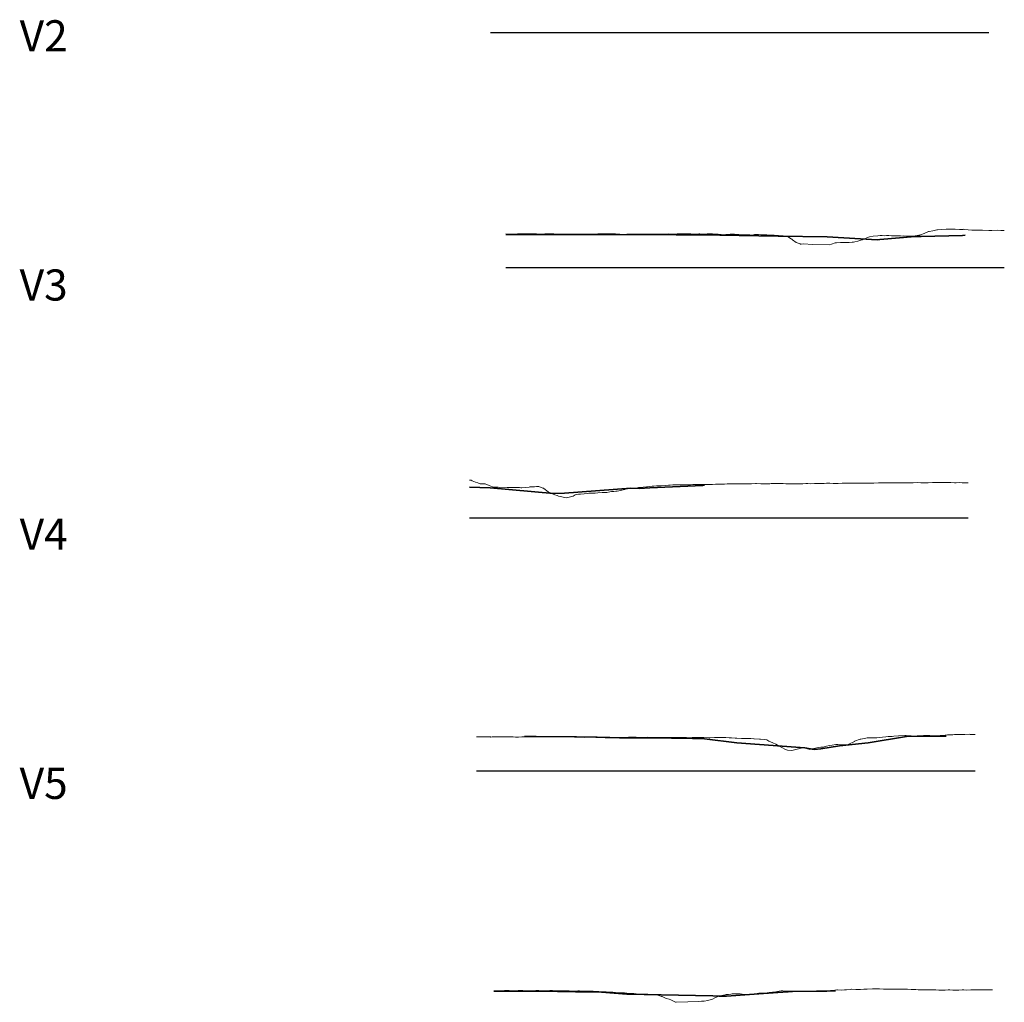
# Model space of a CAD drawing. Header units: metres. Extents: x 199581 to 207779, y 462378 to 466293.
# Tile 67 of 134: x 207181 to 207260, y 465988 to 466067. Entities that reach past the tile are written whole.
import ezdxf

# ---------------------------------------------------------------- set-up
doc = ezdxf.new("R2010")
doc.units = ezdxf.units.M
doc.layers.get('0').update_dxf_attribs({"lineweight": 25})
doc.layers.add('B-WE-GW-MAAIVELD-GD', color=93, linetype='Continuous', lineweight=18)
doc.layers.add('X-XX-AL-DETAIL3-GD', color=130, linetype='Continuous', lineweight=35)
doc.layers.add('C3D-PROFILE', color=7, linetype='Continuous')
doc.styles.add('NLCS-ISO', font='NLCS-ISO.ttf')

# ---------------------------------------------------------------- blocks, each defined once
blk = doc.blocks.new('*U9')
at = {"layer": 'X-XX-AL-DETAIL3-GD', "color": 130, "linetype": 'Continuous', "lineweight": 35}
for p, q in [((203745.32, 464360.684), (203746.983, 464360.682)), ((203746.983, 464360.682), (203758.982, 464360.668)), ((203758.982, 464360.668), (203760.596, 464360.669)), ((203760.596, 464360.669), (203762.486, 464360.626)), ((203762.486, 464360.626), (203767.17, 464360.55)), ((203767.17, 464360.55), (203771.108, 464360.498)), ((203771.108, 464360.498), (203775.129, 464360.251)), ((203775.129, 464360.251), (203775.344, 464360.286)), ((203775.344, 464360.286), (203778.156, 464360.541)), ((203778.156, 464360.541), (203778.658, 464360.537)), ((203778.658, 464360.537), (203781.955, 464360.602)), ((203781.955, 464360.602), (203782.19, 464360.643))]:
    blk.add_line(p, q, dxfattribs=at)
blk = doc.blocks.new('*U10')
at = {"layer": 'B-WE-GW-MAAIVELD-GD', "color": 93, "linetype": 'Continuous', "lineweight": 18}
for p, q in [((203745.32, 464360.73), (203745.522, 464360.722)), ((203745.522, 464360.722), (203745.632, 464360.723)), ((203745.632, 464360.723), (203745.735, 464360.719)), ((203745.735, 464360.719), (203745.986, 464360.717)), ((203745.986, 464360.717), (203746.254, 464360.73)), ((203746.254, 464360.73), (203746.34, 464360.732)), ((203746.34, 464360.732), (203746.42, 464360.735)), ((203746.42, 464360.735), (203746.694, 464360.751)), ((203746.694, 464360.751), (203746.986, 464360.751)), ((203746.986, 464360.751), (203747.047, 464360.752)), ((203747.047, 464360.752), (203747.105, 464360.751)), ((203747.105, 464360.751), (203747.401, 464360.734)), ((203747.401, 464360.734), (203747.718, 464360.738)), ((203747.718, 464360.738), (203747.755, 464360.736)), ((203747.755, 464360.736), (203747.79, 464360.736)), ((203747.79, 464360.736), (203748.109, 464360.728)), ((203748.109, 464360.728), (203748.45, 464360.735)), ((203748.45, 464360.735), (203748.462, 464360.736)), ((203748.462, 464360.736), (203748.474, 464360.735)), ((203748.474, 464360.735), (203748.816, 464360.73)), ((203748.816, 464360.73), (203749.159, 464360.736)), ((203749.159, 464360.736), (203749.17, 464360.736)), ((203749.17, 464360.736), (203749.181, 464360.735)), ((203749.181, 464360.735), (203749.524, 464360.715)), ((203749.524, 464360.715), (203749.844, 464360.724)), ((203749.844, 464360.724), (203749.877, 464360.726)), ((203749.877, 464360.726), (203749.913, 464360.727)), ((203749.913, 464360.727), (203750.231, 464360.717)), ((203750.231, 464360.717), (203750.529, 464360.727)), ((203750.529, 464360.727), (203750.585, 464360.724)), ((203750.585, 464360.724), (203750.645, 464360.725)), ((203750.645, 464360.725), (203750.939, 464360.725)), ((203750.939, 464360.725), (203751.213, 464360.716)), ((203751.213, 464360.716), (203751.292, 464360.716)), ((203751.292, 464360.716), (203751.377, 464360.712)), ((203751.377, 464360.712), (203751.646, 464360.711)), ((203751.646, 464360.711), (203751.898, 464360.711)), ((203751.898, 464360.711), (203752, 464360.714)), ((203752, 464360.714), (203752.109, 464360.714)), ((203752.109, 464360.714), (203752.354, 464360.713)), ((203752.354, 464360.713), (203752.583, 464360.722)), ((203752.583, 464360.722), (203752.707, 464360.73)), ((203752.707, 464360.73), (203752.841, 464360.731)), ((203752.841, 464360.731), (203753.061, 464360.732)), ((203753.061, 464360.732), (203753.267, 464360.748)), ((203753.267, 464360.748), (203753.415, 464360.751)), ((203753.415, 464360.751), (203753.572, 464360.741)), ((203753.572, 464360.741), (203753.769, 464360.732)), ((203753.769, 464360.732), (203753.952, 464360.737)), ((203753.952, 464360.737), (203754.122, 464360.742)), ((203754.122, 464360.742), (203754.304, 464360.725)), ((203754.304, 464360.725), (203754.476, 464360.707)), ((203754.476, 464360.707), (203754.637, 464360.691)), ((203754.637, 464360.691), (203754.83, 464360.683)), ((203754.83, 464360.683), (203755.036, 464360.704)), ((203755.036, 464360.704), (203755.184, 464360.718)), ((203755.184, 464360.718), (203755.322, 464360.724)), ((203755.322, 464360.724), (203755.537, 464360.724)), ((203755.537, 464360.724), (203755.768, 464360.724)), ((203755.768, 464360.724), (203755.891, 464360.728)), ((203755.891, 464360.728), (203756.006, 464360.724)), ((203756.006, 464360.724), (203756.245, 464360.719)), ((203756.245, 464360.719), (203756.5, 464360.718)), ((203756.5, 464360.718), (203756.599, 464360.715)), ((203756.599, 464360.715), (203756.691, 464360.718)), ((203756.691, 464360.718), (203756.952, 464360.721)), ((203756.952, 464360.721), (203757.232, 464360.716)), ((203757.232, 464360.716), (203757.306, 464360.712)), ((203757.306, 464360.712), (203757.376, 464360.714)), ((203757.376, 464360.714), (203757.66, 464360.719)), ((203757.66, 464360.719), (203757.963, 464360.722)), ((203757.963, 464360.722), (203758.014, 464360.725)), ((203758.014, 464360.725), (203758.061, 464360.727)), ((203758.061, 464360.727), (203758.367, 464360.733)), ((203758.367, 464360.733), (203758.695, 464360.703)), ((203758.695, 464360.703), (203758.721, 464360.7)), ((203758.721, 464360.7), (203758.745, 464360.702)), ((203758.745, 464360.702), (203759.075, 464360.735)), ((203759.075, 464360.735), (203759.427, 464360.731)), ((203759.427, 464360.731), (203759.429, 464360.731)), ((203759.429, 464360.731), (203759.43, 464360.731)), ((203759.43, 464360.731), (203759.782, 464360.745)), ((203759.782, 464360.745), (203760.115, 464360.738)), ((203760.115, 464360.738), (203760.136, 464360.739)), ((203760.136, 464360.739), (203760.159, 464360.737)), ((203760.159, 464360.737), (203760.49, 464360.717)), ((203760.49, 464360.717), (203760.799, 464360.741)), ((203760.799, 464360.741), (203760.844, 464360.746)), ((203760.844, 464360.746), (203760.891, 464360.743)), ((203760.891, 464360.743), (203761.197, 464360.719)), ((203761.197, 464360.719), (203761.484, 464360.739)), ((203761.484, 464360.739), (203761.551, 464360.742)), ((203761.551, 464360.742), (203761.623, 464360.742)), ((203761.623, 464360.742), (203761.905, 464360.736)), ((203761.905, 464360.736), (203762.169, 464360.728)), ((203762.169, 464360.728), (203762.354, 464360.702)), ((203762.354, 464360.702), (203762.854, 464360.666)), ((203762.854, 464360.666), (203762.966, 464360.678)), ((203762.966, 464360.678), (203763.086, 464360.686)), ((203763.086, 464360.686), (203763.32, 464360.708)), ((203763.32, 464360.708), (203763.538, 464360.71)), ((203763.538, 464360.71), (203763.674, 464360.708)), ((203763.674, 464360.708), (203763.818, 464360.694)), ((203763.818, 464360.694), (203764.027, 464360.678)), ((203764.027, 464360.678), (203764.223, 464360.66)), ((203765.089, 464360.648), (203765.282, 464360.677)), ((203765.282, 464360.677), (203765.442, 464360.697)), ((203765.442, 464360.697), (203765.593, 464360.679)), ((203765.593, 464360.679), (203765.796, 464360.658)), ((203778.602, 464360.664), (203778.885, 464360.773)), ((203778.885, 464360.773), (203779.186, 464360.907)), ((203779.186, 464360.907), (203779.239, 464360.933)), ((203779.239, 464360.933), (203779.287, 464360.938)), ((203779.287, 464360.938), (203779.592, 464360.971)), ((203779.592, 464360.971), (203779.918, 464361.052)), ((203779.918, 464361.052), (203779.946, 464361.059)), ((203779.946, 464361.059), (203779.972, 464361.064)), ((203779.972, 464361.064), (203780.3, 464361.089)), ((203780.3, 464361.089), (203780.65, 464361.108)), ((203780.65, 464361.108), (203780.654, 464361.108)), ((203780.654, 464361.108), (203780.657, 464361.109)), ((203780.657, 464361.109), (203781.007, 464361.112)), ((203781.007, 464361.112), (203781.341, 464361.125)), ((203781.341, 464361.125), (203781.361, 464361.128)), ((203781.361, 464361.128), (203781.382, 464361.126)), ((203781.382, 464361.126), (203781.715, 464361.09)), ((203781.715, 464361.09), (203782.026, 464361.101)), ((203782.026, 464361.101), (203782.069, 464361.106)), ((203782.069, 464361.106), (203782.114, 464361.097)), ((203782.114, 464361.097), (203782.711, 464361.039)), ((203782.711, 464361.039), (203782.776, 464361.044)), ((203782.776, 464361.044), (203782.846, 464361.04)), ((203782.846, 464361.04), (203783.13, 464361.037)), ((203783.13, 464361.037), (203783.396, 464361.04)), ((203783.396, 464361.04), (203783.484, 464361.044)), ((203783.484, 464361.044), (203783.577, 464361.041)), ((203783.577, 464361.041), (203784.08, 464361.013)), ((203784.08, 464361.013), (203784.309, 464361.021)), ((203784.309, 464361.021), (203784.765, 464361.042)), ((203784.765, 464361.042), (203785.041, 464361.021)), ((203785.041, 464361.021), (203785.252, 464361.001)), ((203785.252, 464361.001), (203785.281, 464361)), ((203785.281, 464361), (203785.32, 464361.01)), ((203764.223, 464360.66), (203764.381, 464360.651)), ((203764.381, 464360.651), (203764.55, 464360.653)), ((203764.55, 464360.653), (203764.735, 464360.65)), ((203764.735, 464360.65), (203764.908, 464360.649)), ((203764.908, 464360.649), (203765.089, 464360.648)), ((203765.796, 464360.658), (203766.014, 464360.659)), ((203766.014, 464360.659), (203766.15, 464360.664)), ((203766.15, 464360.664), (203766.277, 464360.654)), ((203766.277, 464360.654), (203766.504, 464360.633)), ((203766.504, 464360.633), (203766.745, 464360.625)), ((203766.745, 464360.625), (203766.857, 464360.628)), ((203766.857, 464360.628), (203766.962, 464360.621)), ((203766.962, 464360.621), (203767.211, 464360.606)), ((203767.211, 464360.606), (203767.477, 464360.58)), ((203767.477, 464360.58), (203767.565, 464360.569)), ((203767.565, 464360.569), (203767.647, 464360.559)), ((203767.647, 464360.559), (203767.919, 464360.523)), ((203767.919, 464360.523), (203768.209, 464360.341)), ((203768.209, 464360.341), (203768.272, 464360.313)), ((203768.272, 464360.313), (203768.332, 464360.266)), ((203768.332, 464360.266), (203768.626, 464360.048)), ((203768.626, 464360.048), (203768.941, 464359.926)), ((203768.941, 464359.926), (203768.98, 464359.907)), ((203768.98, 464359.907), (203769.016, 464359.906)), ((203769.016, 464359.906), (203769.225, 464359.934)), ((203769.225, 464359.934), (203769.912, 464359.892)), ((203769.912, 464359.892), (203771.325, 464359.847)), ((203771.325, 464359.847), (203771.456, 464359.911)), ((203771.456, 464359.911), (203771.755, 464360.011)), ((203771.755, 464360.011), (203771.81, 464360.021)), ((203771.81, 464360.021), (203771.868, 464360.024)), ((203771.868, 464360.024), (203772.164, 464360.05)), ((203772.164, 464360.05), (203772.44, 464360.037)), ((203772.44, 464360.037), (203772.517, 464360.036)), ((203772.517, 464360.036), (203772.6, 464360.042)), ((203772.6, 464360.042), (203772.871, 464360.053)), ((203772.871, 464360.053), (203773.125, 464360.061)), ((203773.125, 464360.061), (203773.225, 464360.065)), ((203773.225, 464360.065), (203773.332, 464360.096)), ((203773.332, 464360.096), (203773.579, 464360.143)), ((203773.579, 464360.143), (203773.809, 464360.223)), ((203773.809, 464360.223), (203773.932, 464360.271)), ((203773.932, 464360.271), (203774.064, 464360.321)), ((203774.064, 464360.321), (203774.286, 464360.432)), ((203774.286, 464360.432), (203774.494, 464360.511)), ((203774.494, 464360.511), (203774.796, 464360.556)), ((203774.796, 464360.556), (203775.179, 464360.581)), ((203775.179, 464360.581), (203775.347, 464360.598)), ((203775.347, 464360.598), (203775.527, 464360.601)), ((203775.527, 464360.601), (203775.701, 464360.586)), ((203775.701, 464360.586), (203775.864, 464360.596)), ((203775.864, 464360.596), (203776.055, 464360.595)), ((203776.055, 464360.595), (203776.259, 464360.591)), ((203776.259, 464360.591), (203776.409, 464360.589)), ((203776.409, 464360.589), (203776.548, 464360.59)), ((203776.548, 464360.59), (203776.762, 464360.589)), ((203776.762, 464360.589), (203776.991, 464360.573)), ((203776.991, 464360.573), (203777.116, 464360.562)), ((203777.116, 464360.562), (203777.233, 464360.568)), ((203777.233, 464360.568), (203777.47, 464360.563)), ((203777.47, 464360.563), (203777.723, 464360.565)), ((203777.723, 464360.565), (203777.824, 464360.557)), ((203777.824, 464360.557), (203777.918, 464360.559)), ((203777.918, 464360.559), (203778.177, 464360.582)), ((203778.177, 464360.582), (203778.455, 464360.626)), ((203778.455, 464360.626), (203778.531, 464360.643)), ((203778.531, 464360.643), (203778.602, 464360.664))]:
    blk.add_line(p, q, dxfattribs=at)
blk = doc.blocks.new('*U11')
at = {"layer": 'X-XX-AL-DETAIL3-GD', "color": 130, "linetype": 'Continuous', "lineweight": 35}
for p, q in [((203742.409, 464340.409), (203744.052, 464340.347)), ((203744.052, 464340.347), (203749.158, 464339.911)), ((203750.043, 464339.928), (203755.348, 464340.337)), ((203755.348, 464340.337), (203756.042, 464340.298)), ((203756.042, 464340.298), (203756.864, 464340.355)), ((203756.864, 464340.355), (203761.136, 464340.553)), ((203761.136, 464340.553), (203761.276, 464340.581)), ((203749.158, 464339.911), (203750.043, 464339.928))]:
    blk.add_line(p, q, dxfattribs=at)
blk = doc.blocks.new('*U12')
at = {"layer": 'B-WE-GW-MAAIVELD-GD', "color": 93, "linetype": 'Continuous', "lineweight": 18}
for p, q in [((203742.409, 464340.965), (203742.486, 464340.962)), ((203742.486, 464340.962), (203742.537, 464340.962)), ((203742.537, 464340.962), (203742.619, 464340.928)), ((203742.619, 464340.928), (203742.9, 464340.804)), ((203742.9, 464340.804), (203743.075, 464340.751)), ((203743.075, 464340.751), (203743.263, 464340.677)), ((203743.263, 464340.677), (203743.567, 464340.675)), ((203743.567, 464340.675), (203743.626, 464340.67)), ((203743.626, 464340.67), (203743.663, 464340.663)), ((203743.663, 464340.663), (203743.989, 464340.539)), ((203743.989, 464340.539), (203744.252, 464340.442)), ((203744.252, 464340.442), (203744.352, 464340.421)), ((203744.352, 464340.421), (203744.514, 464340.414)), ((203744.514, 464340.414), (203744.716, 464340.411)), ((203744.716, 464340.411), (203744.841, 464340.384)), ((203744.841, 464340.384), (203745.079, 464340.366)), ((203745.079, 464340.366), (203745.429, 464340.388)), ((203745.429, 464340.388), (203745.442, 464340.387)), ((203745.442, 464340.387), (203745.462, 464340.386)), ((203745.462, 464340.386), (203745.805, 464340.383)), ((203745.805, 464340.383), (203746.018, 464340.382)), ((203746.018, 464340.382), (203746.168, 464340.385)), ((203746.168, 464340.385), (203746.409, 464340.373)), ((203746.409, 464340.373), (203746.531, 464340.367)), ((203746.531, 464340.367), (203746.607, 464340.36)), ((203746.607, 464340.36), (203746.894, 464340.38)), ((203746.894, 464340.38), (203747.195, 464340.42)), ((203747.195, 464340.42), (203747.257, 464340.426)), ((203747.257, 464340.426), (203747.357, 464340.431)), ((203747.357, 464340.431), (203747.62, 464340.447)), ((203747.62, 464340.447), (203747.784, 464340.473)), ((203747.784, 464340.473), (203747.983, 464340.453)), ((203747.983, 464340.453), (203748.304, 464340.334)), ((203748.304, 464340.334), (203748.346, 464340.319)), ((203748.346, 464340.319), (203748.373, 464340.303)), ((203748.373, 464340.303), (203748.709, 464340.043)), ((203754.259, 464340.098), (203754.518, 464340.148)), ((203754.518, 464340.148), (203754.848, 464340.219)), ((203754.848, 464340.219), (203754.882, 464340.228)), ((203754.882, 464340.228), (203754.936, 464340.238)), ((203754.936, 464340.238), (203755.245, 464340.304)), ((203755.245, 464340.304), (203755.436, 464340.311)), ((203755.436, 464340.311), (203755.608, 464340.317)), ((203755.608, 464340.317), (203755.883, 464340.356)), ((203755.883, 464340.356), (203755.971, 464340.369)), ((203755.971, 464340.369), (203756.025, 464340.374)), ((203756.025, 464340.374), (203756.334, 464340.399)), ((203756.334, 464340.399), (203756.614, 464340.425)), ((203756.614, 464340.425), (203756.697, 464340.435)), ((203756.697, 464340.435), (203756.831, 464340.451)), ((203756.831, 464340.451), (203757.06, 464340.485)), ((203757.06, 464340.485), (203757.202, 464340.494)), ((203757.202, 464340.494), (203757.423, 464340.505)), ((203757.423, 464340.505), (203757.778, 464340.518)), ((203757.778, 464340.518), (203757.786, 464340.518)), ((203757.786, 464340.518), (203757.791, 464340.518)), ((203757.791, 464340.518), (203758.149, 464340.547)), ((203758.149, 464340.547), (203758.38, 464340.57)), ((203758.38, 464340.57), (203758.512, 464340.58)), ((203758.512, 464340.58), (203758.726, 464340.584)), ((203758.726, 464340.584), (203758.875, 464340.588)), ((203758.875, 464340.588), (203758.968, 464340.59)), ((203758.968, 464340.59), (203759.238, 464340.599)), ((203759.238, 464340.599), (203759.557, 464340.597)), ((203759.557, 464340.597), (203759.601, 464340.596)), ((203759.601, 464340.596), (203759.673, 464340.596)), ((203759.673, 464340.596), (203759.964, 464340.6)), ((203759.964, 464340.6), (203760.146, 464340.608)), ((203760.146, 464340.608), (203760.328, 464340.624)), ((203760.328, 464340.624), (203760.62, 464340.63)), ((203760.62, 464340.63), (203760.691, 464340.632)), ((203760.691, 464340.632), (203760.734, 464340.631)), ((203760.734, 464340.631), (203761.054, 464340.629)), ((203761.054, 464340.629), (203761.323, 464340.615)), ((203761.323, 464340.615), (203761.417, 464340.616)), ((203761.417, 464340.616), (203761.568, 464340.616)), ((203761.568, 464340.616), (203761.78, 464340.629)), ((203761.78, 464340.629), (203761.911, 464340.635)), ((203761.911, 464340.635), (203762.143, 464340.64)), ((203762.143, 464340.64), (203762.5, 464340.653)), ((203762.5, 464340.653), (203762.506, 464340.653)), ((203762.506, 464340.653), (203762.515, 464340.653)), ((203762.515, 464340.653), (203762.869, 464340.652)), ((203762.869, 464340.652), (203763.089, 464340.666)), ((203763.089, 464340.666), (203763.232, 464340.674)), ((203763.232, 464340.674), (203763.463, 464340.672)), ((203763.463, 464340.672), (203763.595, 464340.667)), ((203763.595, 464340.667), (203763.677, 464340.667)), ((203763.677, 464340.667), (203763.958, 464340.665)), ((203763.958, 464340.665), (203764.266, 464340.678)), ((203764.266, 464340.678), (203764.321, 464340.678)), ((203764.321, 464340.678), (203764.41, 464340.676)), ((203764.41, 464340.676), (203764.684, 464340.675)), ((203764.684, 464340.675), (203764.855, 464340.672)), ((203764.855, 464340.672), (203765.047, 464340.679)), ((203765.047, 464340.679), (203765.358, 464340.69)), ((203765.358, 464340.69), (203765.411, 464340.693)), ((203765.411, 464340.693), (203765.443, 464340.692)), ((203765.443, 464340.692), (203765.774, 464340.681)), ((203765.774, 464340.681), (203766.032, 464340.685)), ((203766.032, 464340.685), (203766.137, 464340.685)), ((203766.137, 464340.685), (203766.305, 464340.688)), ((203766.305, 464340.688), (203766.5, 464340.683)), ((203766.5, 464340.683), (203766.621, 464340.69)), ((203766.621, 464340.69), (203766.863, 464340.692)), ((203766.863, 464340.692), (203767.209, 464340.704)), ((203767.209, 464340.704), (203767.226, 464340.705)), ((203767.226, 464340.705), (203767.252, 464340.705)), ((203767.252, 464340.705), (203767.589, 464340.706)), ((203767.589, 464340.706), (203767.798, 464340.687)), ((203767.798, 464340.687), (203767.952, 464340.669)), ((203767.952, 464340.669), (203768.2, 464340.676)), ((203768.2, 464340.676), (203768.315, 464340.681)), ((203768.315, 464340.681), (203768.387, 464340.683)), ((203768.387, 464340.683), (203768.678, 464340.685)), ((203768.678, 464340.685), (203768.975, 464340.679)), ((203768.975, 464340.679), (203769.041, 464340.68)), ((203769.041, 464340.68), (203769.147, 464340.685)), ((203769.147, 464340.685), (203769.404, 464340.693)), ((203769.404, 464340.693), (203769.564, 464340.695)), ((203769.564, 464340.695), (203769.767, 464340.686)), ((203769.767, 464340.686), (203770.095, 464340.698)), ((203770.095, 464340.698), (203770.13, 464340.699)), ((203770.13, 464340.699), (203770.153, 464340.7)), ((203770.153, 464340.7), (203770.493, 464340.706)), ((203770.493, 464340.706), (203770.741, 464340.706)), ((203770.741, 464340.706), (203770.857, 464340.71)), ((203770.857, 464340.71), (203771.042, 464340.721)), ((203771.042, 464340.721), (203771.22, 464340.729)), ((203771.22, 464340.729), (203771.33, 464340.722)), ((203771.33, 464340.722), (203771.583, 464340.696)), ((203771.583, 464340.696), (203771.919, 464340.7)), ((203771.919, 464340.7), (203771.946, 464340.701)), ((203771.946, 464340.701), (203771.99, 464340.705)), ((203771.99, 464340.705), (203772.309, 464340.726)), ((203772.309, 464340.726), (203772.507, 464340.723)), ((203772.507, 464340.723), (203772.937, 464340.72)), ((203772.937, 464340.72), (203773.096, 464340.722)), ((203773.096, 464340.722), (203773.398, 464340.731)), ((203773.398, 464340.731), (203773.684, 464340.732)), ((203773.684, 464340.732), (203773.761, 464340.735)), ((203773.761, 464340.735), (203773.884, 464340.732)), ((203773.884, 464340.732), (203774.124, 464340.734)), ((203774.124, 464340.734), (203774.273, 464340.724)), ((203774.273, 464340.724), (203774.487, 464340.719)), ((203774.487, 464340.719), (203774.832, 464340.737)), ((203774.832, 464340.737), (203774.85, 464340.739)), ((203774.85, 464340.739), (203774.862, 464340.739)), ((203774.862, 464340.739), (203775.213, 464340.765)), ((203775.213, 464340.765), (203775.45, 464340.763)), ((203775.45, 464340.763), (203775.576, 464340.757)), ((203775.576, 464340.757), (203775.779, 464340.759)), ((203775.779, 464340.759), (203775.94, 464340.758)), ((203775.94, 464340.758), (203776.039, 464340.758)), ((203776.039, 464340.758), (203776.303, 464340.754)), ((203776.303, 464340.754), (203776.628, 464340.752)), ((203776.628, 464340.752), (203776.666, 464340.752)), ((203776.666, 464340.752), (203776.727, 464340.753)), ((203776.727, 464340.753), (203777.029, 464340.755)), ((203777.029, 464340.755), (203777.216, 464340.751)), ((203777.216, 464340.751), (203777.392, 464340.747)), ((203777.392, 464340.747), (203777.674, 464340.758)), ((203777.674, 464340.758), (203777.755, 464340.761)), ((203777.755, 464340.761), (203777.805, 464340.762)), ((203777.805, 464340.762), (203778.02, 464340.768)), ((203778.02, 464340.768), (203778.394, 464340.773)), ((203778.394, 464340.773), (203778.622, 464340.768)), ((203778.622, 464340.768), (203778.982, 464340.76)), ((203778.982, 464340.76), (203779.207, 464340.766)), ((203779.207, 464340.766), (203779.569, 464340.774)), ((203779.569, 464340.774), (203779.57, 464340.774)), ((203779.57, 464340.774), (203779.571, 464340.774)), ((203779.571, 464340.774), (203779.933, 464340.775)), ((203779.933, 464340.775), (203780.16, 464340.777)), ((203780.16, 464340.777), (203780.296, 464340.772)), ((203780.296, 464340.772), (203780.516, 464340.778)), ((203780.516, 464340.778), (203780.659, 464340.78)), ((203780.659, 464340.78), (203780.748, 464340.781)), ((203780.748, 464340.781), (203781.022, 464340.777)), ((203781.022, 464340.777), (203781.337, 464340.765)), ((203781.337, 464340.765), (203781.386, 464340.763)), ((203781.386, 464340.763), (203781.464, 464340.768)), ((203781.464, 464340.768), (203781.749, 464340.772)), ((203781.749, 464340.772), (203781.926, 464340.763)), ((203781.926, 464340.763), (203782.112, 464340.754)), ((203782.112, 464340.754), (203782.409, 464340.757)), ((203748.709, 464340.043), (203748.961, 464339.921)), ((203748.961, 464339.921), (203749.072, 464339.887)), ((203749.072, 464339.887), (203749.251, 464339.806)), ((203749.251, 464339.806), (203749.435, 464339.729)), ((203749.435, 464339.729), (203749.55, 464339.682)), ((203749.55, 464339.682), (203750.199, 464339.562)), ((203750.199, 464339.562), (203750.727, 464339.678)), ((203750.727, 464339.678), (203750.888, 464339.798)), ((203750.888, 464339.798), (203751.146, 464339.84)), ((203751.146, 464339.84), (203751.251, 464339.846)), ((203751.251, 464339.846), (203751.316, 464339.845)), ((203751.316, 464339.845), (203751.614, 464339.865)), ((203751.614, 464339.865), (203751.904, 464339.908)), ((203751.904, 464339.908), (203751.977, 464339.915)), ((203751.977, 464339.915), (203752.094, 464339.92)), ((203752.094, 464339.92), (203752.34, 464339.934)), ((203752.34, 464339.934), (203752.493, 464339.939)), ((203752.493, 464339.939), (203752.703, 464339.953)), ((203752.703, 464339.953), (203753.041, 464339.973)), ((203753.041, 464339.973), (203753.066, 464339.976)), ((203753.066, 464339.976), (203753.082, 464339.976)), ((203753.082, 464339.976), (203753.429, 464339.988)), ((203753.429, 464339.988), (203753.67, 464340.026)), ((203753.67, 464340.026), (203753.792, 464340.05)), ((203753.792, 464340.05), (203753.988, 464340.067)), ((203753.988, 464340.067), (203754.155, 464340.089)), ((203754.155, 464340.089), (203754.259, 464340.098))]:
    blk.add_line(p, q, dxfattribs=at)
blk = doc.blocks.new('*U13')
at = {"layer": 'X-XX-AL-DETAIL3-GD', "color": 130, "linetype": 'Continuous', "lineweight": 35}
for p, q in [((203746.809, 464320.385), (203747.765, 464320.384)), ((203747.765, 464320.384), (203750.994, 464320.382)), ((203750.994, 464320.382), (203752.661, 464320.34)), ((203774.395, 464319.894), (203777.469, 464320.386)), ((203777.469, 464320.386), (203779.874, 464320.424)), ((203779.874, 464320.424), (203780.668, 464320.436)), ((203752.661, 464320.34), (203753.282, 464320.315)), ((203753.282, 464320.315), (203754.431, 464320.298)), ((203754.431, 464320.298), (203754.599, 464320.299)), ((203754.599, 464320.299), (203758.61, 464320.261)), ((203758.61, 464320.261), (203759.301, 464320.255)), ((203759.301, 464320.255), (203761.252, 464320.2)), ((203761.252, 464320.2), (203763.845, 464319.883)), ((203763.845, 464319.883), (203769.314, 464319.49)), ((203770.607, 464319.413), (203772.109, 464319.635)), ((203772.109, 464319.635), (203774.395, 464319.894)), ((203769.314, 464319.49), (203770.072, 464319.365)), ((203770.072, 464319.365), (203770.607, 464319.413))]:
    blk.add_line(p, q, dxfattribs=at)
blk = doc.blocks.new('*U14')
at = {"layer": 'B-WE-GW-MAAIVELD-GD', "color": 93, "linetype": 'Continuous', "lineweight": 18}
for p, q in [((203775.822, 464320.375), (203775.997, 464320.39)), ((203775.997, 464320.39), (203776.326, 464320.405)), ((203776.326, 464320.405), (203776.446, 464320.417)), ((203776.446, 464320.417), (203776.829, 464320.444)), ((203776.829, 464320.444), (203776.896, 464320.444)), ((203776.896, 464320.444), (203777.333, 464320.471)), ((203777.333, 464320.471), (203777.345, 464320.47)), ((203777.345, 464320.47), (203777.442, 464320.467)), ((203777.442, 464320.467), (203777.794, 464320.452)), ((203777.794, 464320.452), (203777.837, 464320.448)), ((203777.837, 464320.448), (203778.243, 464320.433)), ((203778.243, 464320.433), (203778.34, 464320.439)), ((203778.34, 464320.439), (203778.692, 464320.459)), ((203778.692, 464320.459), (203778.844, 464320.464)), ((203778.844, 464320.464), (203779.141, 464320.472)), ((203779.141, 464320.472), (203779.348, 464320.466)), ((203779.348, 464320.466), (203779.591, 464320.462)), ((203779.591, 464320.462), (203779.851, 464320.462)), ((203779.851, 464320.462), (203780.184, 464320.475)), ((203780.184, 464320.475), (203780.355, 464320.48)), ((203780.355, 464320.48), (203780.757, 464320.523)), ((203780.757, 464320.523), (203780.859, 464320.531)), ((203780.859, 464320.531), (203780.938, 464320.536)), ((203780.938, 464320.536), (203781.138, 464320.541)), ((203781.138, 464320.541), (203781.181, 464320.54)), ((203781.181, 464320.54), (203781.192, 464320.539)), ((203781.192, 464320.539), (203781.313, 464320.549)), ((203781.313, 464320.549), (203781.324, 464320.549)), ((203781.324, 464320.549), (203781.679, 464320.547)), ((203781.679, 464320.547), (203781.723, 464320.545)), ((203781.723, 464320.545), (203781.759, 464320.546)), ((203781.759, 464320.546), (203782.142, 464320.553)), ((203782.142, 464320.553), (203782.497, 464320.573)), ((203782.497, 464320.573), (203782.58, 464320.57)), ((203782.58, 464320.57), (203782.717, 464320.568)), ((203782.717, 464320.568), (203782.977, 464320.564)), ((203742.977, 464320.37), (203743.084, 464320.366)), ((203743.084, 464320.366), (203743.208, 464320.368)), ((203743.208, 464320.368), (203743.587, 464320.372)), ((203743.587, 464320.372), (203743.657, 464320.368)), ((203743.657, 464320.368), (203744.091, 464320.357)), ((203744.091, 464320.357), (203744.107, 464320.356)), ((203744.107, 464320.356), (203744.236, 464320.358)), ((203744.236, 464320.358), (203744.556, 464320.363)), ((203744.556, 464320.363), (203744.595, 464320.363)), ((203744.595, 464320.363), (203745.005, 464320.359)), ((203745.005, 464320.359), (203745.098, 464320.358)), ((203745.098, 464320.358), (203745.454, 464320.363)), ((203745.454, 464320.363), (203745.602, 464320.359)), ((203745.602, 464320.359), (203745.903, 464320.359)), ((203745.903, 464320.359), (203746.106, 464320.356)), ((203746.106, 464320.356), (203746.352, 464320.355)), ((203746.352, 464320.355), (203746.609, 464320.363)), ((203746.609, 464320.363), (203746.802, 464320.364)), ((203746.802, 464320.364), (203747.113, 464320.361)), ((203747.113, 464320.361), (203747.251, 464320.365)), ((203747.251, 464320.365), (203747.617, 464320.377)), ((203747.617, 464320.377), (203747.7, 464320.374)), ((203747.7, 464320.374), (203748.12, 464320.378)), ((203748.12, 464320.378), (203748.149, 464320.38)), ((203748.149, 464320.38), (203748.387, 464320.374)), ((203748.387, 464320.374), (203748.598, 464320.371)), ((203748.598, 464320.371), (203748.624, 464320.369)), ((203748.624, 464320.369), (203749.047, 464320.36)), ((203749.047, 464320.36), (203749.128, 464320.362)), ((203749.128, 464320.362), (203749.497, 464320.36)), ((203749.497, 464320.36), (203749.631, 464320.361)), ((203749.631, 464320.361), (203749.946, 464320.367)), ((203749.946, 464320.367), (203750.135, 464320.365)), ((203750.135, 464320.365), (203750.395, 464320.371)), ((203750.395, 464320.371), (203750.639, 464320.365)), ((203750.639, 464320.365), (203750.844, 464320.354)), ((203750.844, 464320.354), (203751.142, 464320.354)), ((203751.142, 464320.354), (203751.293, 464320.344)), ((203751.293, 464320.344), (203751.646, 464320.329)), ((203751.646, 464320.329), (203751.742, 464320.334)), ((203751.742, 464320.334), (203752.15, 464320.342)), ((203752.15, 464320.342), (203752.192, 464320.341)), ((203752.192, 464320.341), (203752.537, 464320.322)), ((203752.537, 464320.322), (203752.641, 464320.316)), ((203752.641, 464320.316), (203752.653, 464320.316)), ((203752.653, 464320.316), (203753.09, 464320.339)), ((203753.09, 464320.339), (203753.157, 464320.339)), ((203753.157, 464320.339), (203753.539, 464320.337)), ((203753.539, 464320.337), (203753.661, 464320.335)), ((203753.661, 464320.335), (203753.988, 464320.328)), ((203753.988, 464320.328), (203754.164, 464320.326)), ((203754.164, 464320.326), (203754.437, 464320.32)), ((203754.437, 464320.32), (203754.668, 464320.318)), ((203754.668, 464320.318), (203754.887, 464320.325)), ((203754.887, 464320.325), (203755.172, 464320.333)), ((203755.172, 464320.333), (203755.336, 464320.334)), ((203755.336, 464320.334), (203755.675, 464320.335)), ((203755.675, 464320.335), (203755.785, 464320.336)), ((203755.785, 464320.336), (203756.179, 464320.328)), ((203756.179, 464320.328), (203756.234, 464320.327)), ((203756.234, 464320.327), (203756.683, 464320.33)), ((203756.683, 464320.33), (203756.683, 464320.33)), ((203756.683, 464320.33), (203756.688, 464320.33)), ((203756.688, 464320.33), (203757.132, 464320.325)), ((203757.132, 464320.325), (203757.186, 464320.324)), ((203757.186, 464320.324), (203757.582, 464320.32)), ((203757.582, 464320.32), (203757.69, 464320.316)), ((203757.69, 464320.316), (203758.031, 464320.31)), ((203758.031, 464320.31), (203758.194, 464320.312)), ((203758.194, 464320.312), (203758.48, 464320.322)), ((203758.48, 464320.322), (203758.697, 464320.328)), ((203758.697, 464320.328), (203758.929, 464320.327)), ((203758.929, 464320.327), (203759.201, 464320.321)), ((203759.201, 464320.321), (203759.378, 464320.315)), ((203759.378, 464320.315), (203759.705, 464320.309)), ((203759.705, 464320.309), (203759.827, 464320.31)), ((203759.827, 464320.31), (203760.208, 464320.303)), ((203760.208, 464320.303), (203760.277, 464320.307)), ((203760.277, 464320.307), (203760.712, 464320.307)), ((203760.712, 464320.307), (203760.726, 464320.305)), ((203760.726, 464320.305), (203760.839, 464320.306)), ((203760.839, 464320.306), (203761.175, 464320.306)), ((203761.175, 464320.306), (203761.216, 464320.307)), ((203761.216, 464320.307), (203761.624, 464320.294)), ((203761.624, 464320.294), (203761.719, 464320.293)), ((203761.719, 464320.293), (203762.073, 464320.325)), ((203762.073, 464320.325), (203762.223, 464320.328)), ((203762.223, 464320.328), (203762.522, 464320.317)), ((203762.522, 464320.317), (203762.727, 464320.312)), ((203762.727, 464320.312), (203762.972, 464320.307)), ((203762.972, 464320.307), (203763.23, 464320.294)), ((203763.23, 464320.294), (203763.421, 464320.284)), ((203763.421, 464320.284), (203763.734, 464320.263)), ((203763.734, 464320.263), (203763.87, 464320.254)), ((203763.87, 464320.254), (203764.238, 464320.24)), ((203764.238, 464320.24), (203764.319, 464320.239)), ((203764.319, 464320.239), (203764.741, 464320.245)), ((203764.741, 464320.245), (203764.768, 464320.242)), ((203764.768, 464320.242), (203764.99, 464320.225)), ((203764.99, 464320.225), (203765.217, 464320.205)), ((203765.217, 464320.205), (203765.245, 464320.206)), ((203765.245, 464320.206), (203765.666, 464320.189)), ((203765.666, 464320.189), (203765.749, 464320.181)), ((203765.749, 464320.181), (203766.116, 464320.155)), ((203766.116, 464320.155), (203766.252, 464320.141)), ((203766.252, 464320.141), (203766.427, 464320.024)), ((203766.427, 464320.024), (203766.756, 464319.876)), ((203766.756, 464319.876), (203767, 464319.774)), ((203767, 464319.774), (203767.26, 464319.621)), ((203767.26, 464319.621), (203767.463, 464319.518)), ((203770.785, 464319.551), (203771.056, 464319.621)), ((203771.056, 464319.621), (203771.289, 464319.673)), ((203771.289, 464319.673), (203771.506, 464319.703)), ((203771.506, 464319.703), (203771.793, 464319.762)), ((203771.793, 464319.762), (203771.955, 464319.756)), ((203771.955, 464319.756), (203772.296, 464319.721)), ((203772.296, 464319.721), (203772.404, 464319.73)), ((203772.404, 464319.73), (203772.8, 464319.755)), ((203772.8, 464319.755), (203772.853, 464319.775)), ((203772.853, 464319.775), (203773.291, 464320.003)), ((203773.291, 464320.003), (203773.302, 464320.009)), ((203773.302, 464320.009), (203773.304, 464320.009)), ((203773.304, 464320.009), (203773.751, 464320.177)), ((203773.751, 464320.177), (203773.807, 464320.19)), ((203773.807, 464320.19), (203774.201, 464320.258)), ((203774.201, 464320.258), (203774.311, 464320.279)), ((203774.311, 464320.279), (203774.65, 464320.285)), ((203774.65, 464320.285), (203774.815, 464320.293)), ((203774.815, 464320.293), (203775.099, 464320.302)), ((203775.099, 464320.302), (203775.318, 464320.31)), ((203775.318, 464320.31), (203775.548, 464320.338)), ((203775.548, 464320.338), (203775.822, 464320.375)), ((203767.463, 464319.518), (203767.763, 464319.351)), ((203767.763, 464319.351), (203767.912, 464319.3)), ((203767.912, 464319.3), (203768.267, 464319.261)), ((203768.267, 464319.261), (203769.14, 464319.474)), ((203769.14, 464319.474), (203769.274, 464319.499)), ((203769.274, 464319.499), (203769.709, 464319.357)), ((203769.709, 464319.357), (203769.778, 464319.376)), ((203769.778, 464319.376), (203770.158, 464319.469)), ((203770.158, 464319.469), (203770.282, 464319.49)), ((203770.282, 464319.49), (203770.607, 464319.544)), ((203770.607, 464319.544), (203770.785, 464319.551))]:
    blk.add_line(p, q, dxfattribs=at)
blk = doc.blocks.new('*U15')
at = {"layer": 'X-XX-AL-DETAIL3-GD', "color": 130, "linetype": 'Continuous', "lineweight": 35}
for p, q in [((203744.371, 464299.952), (203748.023, 464299.946)), ((203748.023, 464299.946), (203750.905, 464299.895)), ((203750.905, 464299.895), (203752.994, 464299.868)), ((203752.994, 464299.868), (203755.034, 464299.709)), ((203767.147, 464299.84), (203767.987, 464299.902)), ((203767.987, 464299.902), (203768.33, 464299.926)), ((203768.33, 464299.926), (203771.091, 464299.964)), ((203771.091, 464299.964), (203771.774, 464299.973)), ((203755.034, 464299.709), (203761.926, 464299.591)), ((203761.926, 464299.591), (203762.435, 464299.559)), ((203762.435, 464299.559), (203763.016, 464299.555)), ((203763.016, 464299.555), (203765.253, 464299.723)), ((203765.253, 464299.723), (203767.147, 464299.84))]:
    blk.add_line(p, q, dxfattribs=at)
blk = doc.blocks.new('*U16')
at = {"layer": 'B-WE-GW-MAAIVELD-GD', "color": 93, "linetype": 'Continuous', "lineweight": 18}
for p, q in [((203744.371, 464299.989), (203744.466, 464299.985)), ((203744.466, 464299.985), (203744.707, 464299.99)), ((203744.707, 464299.99), (203744.837, 464299.993)), ((203744.837, 464299.993), (203744.905, 464299.993)), ((203744.905, 464299.993), (203745.208, 464300.004)), ((203745.208, 464300.004), (203745.468, 464300.006)), ((203745.468, 464300.006), (203745.579, 464300.002)), ((203745.579, 464300.002), (203745.794, 464299.996)), ((203745.794, 464299.996), (203745.95, 464299.99)), ((203745.95, 464299.99), (203746.031, 464299.994)), ((203746.031, 464299.994), (203746.321, 464300.004)), ((203746.321, 464300.004), (203746.594, 464300.003)), ((203746.594, 464300.003), (203746.692, 464299.999)), ((203746.692, 464299.999), (203746.881, 464299.994)), ((203746.881, 464299.994), (203747.063, 464299.986)), ((203747.063, 464299.986), (203747.157, 464299.976)), ((203747.157, 464299.976), (203747.434, 464299.973)), ((203747.434, 464299.973), (203747.72, 464300.014)), ((203747.72, 464300.014), (203747.805, 464300.017)), ((203747.805, 464300.017), (203747.968, 464300.008)), ((203747.968, 464300.008), (203748.176, 464299.988)), ((203748.176, 464299.988), (203748.283, 464299.989)), ((203748.283, 464299.989), (203748.547, 464299.99)), ((203748.547, 464299.99), (203748.846, 464300.004)), ((203748.846, 464300.004), (203749.055, 464299.999)), ((203749.055, 464299.999), (203749.409, 464299.992)), ((203749.409, 464299.992), (203749.659, 464299.994)), ((203749.659, 464299.994), (203749.972, 464299.989)), ((203749.972, 464299.989), (203750.03, 464299.989)), ((203750.03, 464299.989), (203750.142, 464299.984)), ((203750.142, 464299.984), (203750.401, 464299.971)), ((203750.401, 464299.971), (203750.535, 464299.965)), ((203750.535, 464299.965), (203750.772, 464299.961)), ((203750.772, 464299.961), (203751.099, 464299.98)), ((203751.099, 464299.98), (203751.143, 464299.979)), ((203751.143, 464299.979), (203751.23, 464299.974)), ((203751.23, 464299.974), (203751.514, 464299.958)), ((203751.514, 464299.958), (203751.662, 464299.955)), ((203751.662, 464299.955), (203751.885, 464299.963)), ((203751.885, 464299.963), (203752.225, 464299.963)), ((203752.225, 464299.963), (203752.256, 464299.961)), ((203752.256, 464299.961), (203752.317, 464299.958)), ((203752.317, 464299.958), (203752.627, 464299.939)), ((203752.627, 464299.939), (203752.788, 464299.926)), ((203752.788, 464299.926), (203752.998, 464299.909)), ((203752.998, 464299.909), (203753.351, 464299.89)), ((203753.351, 464299.89), (203753.369, 464299.889)), ((203753.369, 464299.889), (203753.404, 464299.888)), ((203753.404, 464299.888), (203753.74, 464299.876)), ((203753.74, 464299.876), (203753.914, 464299.866)), ((203753.914, 464299.866), (203754.111, 464299.851)), ((203754.111, 464299.851), (203754.477, 464299.832)), ((203766.352, 464299.836), (203766.45, 464299.843)), ((203766.45, 464299.843), (203766.723, 464299.87)), ((203766.723, 464299.87), (203766.865, 464299.887)), ((203766.865, 464299.887), (203767.094, 464299.919)), ((203767.094, 464299.919), (203767.428, 464299.974)), ((203767.428, 464299.974), (203767.465, 464299.977)), ((203767.465, 464299.977), (203767.537, 464299.971)), ((203767.537, 464299.971), (203767.836, 464299.95)), ((203767.836, 464299.95), (203767.991, 464299.954)), ((203767.991, 464299.954), (203768.207, 464299.967)), ((203768.207, 464299.967), (203768.554, 464299.95)), ((203768.554, 464299.95), (203768.578, 464299.948)), ((203768.578, 464299.948), (203768.624, 464299.949)), ((203768.624, 464299.949), (203768.949, 464299.961)), ((203768.949, 464299.961), (203769.117, 464299.952)), ((203769.117, 464299.952), (203769.32, 464299.951)), ((203769.32, 464299.951), (203769.68, 464299.959)), ((203769.68, 464299.959), (203769.691, 464299.959)), ((203769.691, 464299.959), (203769.711, 464299.96)), ((203769.711, 464299.96), (203770.062, 464299.965)), ((203770.062, 464299.965), (203770.244, 464299.976)), ((203770.244, 464299.976), (203770.798, 464299.98)), ((203770.798, 464299.98), (203770.807, 464299.98)), ((203770.807, 464299.98), (203771.175, 464299.991)), ((203771.175, 464299.991), (203771.37, 464299.998)), ((203771.37, 464299.998), (203771.546, 464300.018)), ((203771.546, 464300.018), (203771.885, 464300.052)), ((203771.885, 464300.052), (203771.917, 464300.055)), ((203771.917, 464300.055), (203771.933, 464300.055)), ((203771.933, 464300.055), (203772.288, 464300.047)), ((203772.288, 464300.047), (203772.496, 464300.062)), ((203772.496, 464300.062), (203772.659, 464300.073)), ((203772.659, 464300.073), (203772.973, 464300.103)), ((203772.973, 464300.103), (203773.029, 464300.108)), ((203773.029, 464300.108), (203773.059, 464300.109)), ((203773.059, 464300.109), (203773.4, 464300.097)), ((203773.4, 464300.097), (203773.622, 464300.093)), ((203773.622, 464300.093), (203773.771, 464300.098)), ((203773.771, 464300.098), (203774.06, 464300.104)), ((203774.06, 464300.104), (203774.185, 464300.112)), ((203774.185, 464300.112), (203774.32, 464300.118)), ((203774.32, 464300.118), (203774.748, 464300.141)), ((203774.748, 464300.141), (203775.147, 464300.153)), ((203775.147, 464300.153), (203775.255, 464300.153)), ((203775.255, 464300.153), (203775.311, 464300.153)), ((203775.311, 464300.153), (203775.626, 464300.121)), ((203775.626, 464300.121), (203775.874, 464300.109)), ((203775.874, 464300.109), (203775.997, 464300.115)), ((203775.997, 464300.115), (203776.234, 464300.114)), ((203776.234, 464300.114), (203776.368, 464300.116)), ((203776.368, 464300.116), (203776.437, 464300.117)), ((203776.437, 464300.117), (203776.739, 464300.105)), ((203776.739, 464300.105), (203777.001, 464300.106)), ((203777.001, 464300.106), (203777.11, 464300.109)), ((203777.11, 464300.109), (203777.321, 464300.109)), ((203777.321, 464300.109), (203777.481, 464300.105)), ((203777.481, 464300.105), (203777.564, 464300.109)), ((203777.564, 464300.109), (203777.852, 464300.101)), ((203777.852, 464300.101), (203778.127, 464300.082)), ((203778.127, 464300.082), (203778.223, 464300.079)), ((203778.223, 464300.079), (203778.408, 464300.072)), ((203778.408, 464300.072), (203778.594, 464300.067)), ((203778.594, 464300.067), (203778.69, 464300.061)), ((203778.69, 464300.061), (203778.965, 464300.063)), ((203778.965, 464300.063), (203779.253, 464300.068)), ((203779.253, 464300.068), (203779.336, 464300.065)), ((203779.336, 464300.065), (203779.495, 464300.068)), ((203779.495, 464300.068), (203779.707, 464300.063)), ((203779.707, 464300.063), (203779.816, 464300.061)), ((203779.816, 464300.061), (203780.078, 464300.037)), ((203780.078, 464300.037), (203780.379, 464300.027)), ((203780.379, 464300.027), (203780.449, 464300.032)), ((203780.449, 464300.032), (203780.583, 464300.038)), ((203780.583, 464300.038), (203780.82, 464300.061)), ((203780.82, 464300.061), (203780.942, 464300.054)), ((203780.942, 464300.054), (203781.19, 464300.049)), ((203781.19, 464300.049), (203781.505, 464300.048)), ((203781.505, 464300.048), (203781.561, 464300.047)), ((203781.561, 464300.047), (203781.67, 464300.05)), ((203781.67, 464300.05), (203781.932, 464300.056)), ((203781.932, 464300.056), (203782.068, 464300.056)), ((203782.068, 464300.056), (203782.303, 464300.05)), ((203782.303, 464300.05), (203782.631, 464300.054)), ((203782.631, 464300.054), (203782.674, 464300.056)), ((203782.674, 464300.056), (203782.757, 464300.056)), ((203782.757, 464300.056), (203783.045, 464300.063)), ((203783.045, 464300.063), (203783.195, 464300.068)), ((203783.195, 464300.068), (203783.416, 464300.068)), ((203783.416, 464300.068), (203783.758, 464300.072)), ((203783.758, 464300.072), (203783.787, 464300.073)), ((203783.787, 464300.073), (203783.844, 464300.072)), ((203783.844, 464300.072), (203784.158, 464300.068)), ((203784.158, 464300.068), (203784.321, 464300.068)), ((203784.321, 464300.068), (203784.371, 464300.067)), ((203754.477, 464299.832), (203754.482, 464299.832)), ((203754.482, 464299.832), (203754.491, 464299.831)), ((203754.491, 464299.831), (203754.853, 464299.811)), ((203754.853, 464299.811), (203755.04, 464299.792)), ((203755.04, 464299.792), (203755.224, 464299.778)), ((203755.224, 464299.778), (203755.578, 464299.758)), ((203755.578, 464299.758), (203755.595, 464299.757)), ((203755.595, 464299.757), (203755.603, 464299.757)), ((203755.603, 464299.757), (203755.966, 464299.727)), ((203755.966, 464299.727), (203756.166, 464299.713)), ((203756.166, 464299.713), (203756.337, 464299.705)), ((203756.337, 464299.705), (203756.665, 464299.705)), ((203756.665, 464299.705), (203756.708, 464299.705)), ((203756.708, 464299.705), (203756.729, 464299.704)), ((203756.729, 464299.704), (203757.078, 464299.689)), ((203757.078, 464299.689), (203757.293, 464299.682)), ((203757.293, 464299.682), (203757.449, 464299.653)), ((203757.449, 464299.653), (203757.752, 464299.559)), ((203757.752, 464299.559), (203757.82, 464299.538)), ((203757.82, 464299.538), (203757.856, 464299.53)), ((203757.856, 464299.53), (203758.191, 464299.379)), ((203758.191, 464299.379), (203758.419, 464299.311)), ((203758.419, 464299.311), (203758.562, 464299.263)), ((203758.562, 464299.263), (203758.84, 464299.135)), ((203758.84, 464299.135), (203758.933, 464299.086)), ((203758.933, 464299.086), (203758.982, 464299.062)), ((203758.982, 464299.062), (203759.927, 464299.089)), ((203759.927, 464299.089), (203760.808, 464299.132)), ((203760.808, 464299.132), (203761.014, 464299.153)), ((203761.014, 464299.153), (203761.234, 464299.146)), ((203761.234, 464299.146), (203761.53, 464299.205)), ((203761.53, 464299.205), (203761.797, 464299.276)), ((203761.797, 464299.276), (203761.901, 464299.313)), ((203761.901, 464299.313), (203762.101, 464299.412)), ((203762.101, 464299.412), (203762.272, 464299.507)), ((203762.272, 464299.507), (203762.36, 464299.539)), ((203762.36, 464299.539), (203762.643, 464299.608)), ((203762.643, 464299.608), (203762.923, 464299.673)), ((203762.923, 464299.673), (203763.014, 464299.68)), ((203763.014, 464299.68), (203763.188, 464299.701)), ((203763.188, 464299.701), (203763.385, 464299.725)), ((203763.385, 464299.725), (203763.486, 464299.737)), ((203763.486, 464299.737), (203763.756, 464299.745)), ((203763.756, 464299.745), (203764.05, 464299.739)), ((203764.05, 464299.739), (203764.127, 464299.73)), ((203764.127, 464299.73), (203764.275, 464299.72)), ((203764.275, 464299.72), (203764.498, 464299.702)), ((203764.498, 464299.702), (203764.613, 464299.696)), ((203764.613, 464299.696), (203764.869, 464299.717)), ((203764.869, 464299.717), (203765.176, 464299.728)), ((203765.176, 464299.728), (203765.239, 464299.737)), ((203765.239, 464299.737), (203765.363, 464299.753)), ((203765.363, 464299.753), (203765.61, 464299.785)), ((203765.61, 464299.785), (203765.739, 464299.791)), ((203765.739, 464299.791), (203765.981, 464299.799)), ((203765.981, 464299.799), (203766.302, 464299.834)), ((203766.302, 464299.834), (203766.352, 464299.836))]:
    blk.add_line(p, q, dxfattribs=at)

msp = doc.modelspace()

# ---------------------------------------------------------------- linework, layer by layer
at = {"flags": 128}
for points in [[(207218.932, 466065.999), (207258.932, 466065.999)], [(207220.163, 466047.156), (207260.163, 466047.156)], [(207217.253, 466027.05), (207257.253, 466027.05)], [(207217.821, 466006.76), (207257.821, 466006.76)]]:
    msp.add_lwpolyline(points, dxfattribs=at)

# ---------------------------------------------------------------- block references
at = {"layer": 'C3D-PROFILE', "color": 7, "linetype": 'Continuous', "lineweight": -3}
for name in ['*U10', '*U9', '*U12', '*U11', '*U14', '*U13', '*U16', '*U15']:
    msp.add_blockref(name, (3474.843, 1689.109), dxfattribs=at)

# ---------------------------------------------------------------- texts
at = {"char_height": 2.5, "attachment_point": 1, "style": 'NLCS-ISO'}
for s, insert in [('V2', (207181.154, 466066.994)), ('V3', (207181.154, 466046.994)), ('V4', (207181.154, 466026.994)), ('V5', (207181.154, 466006.994))]:
    msp.add_mtext_dynamic_manual_height_columns(s, width=15.30213, gutter_width=12.5, heights=[0], dxfattribs=dict(at, insert=insert))

doc.saveas('drawing.dxf')
